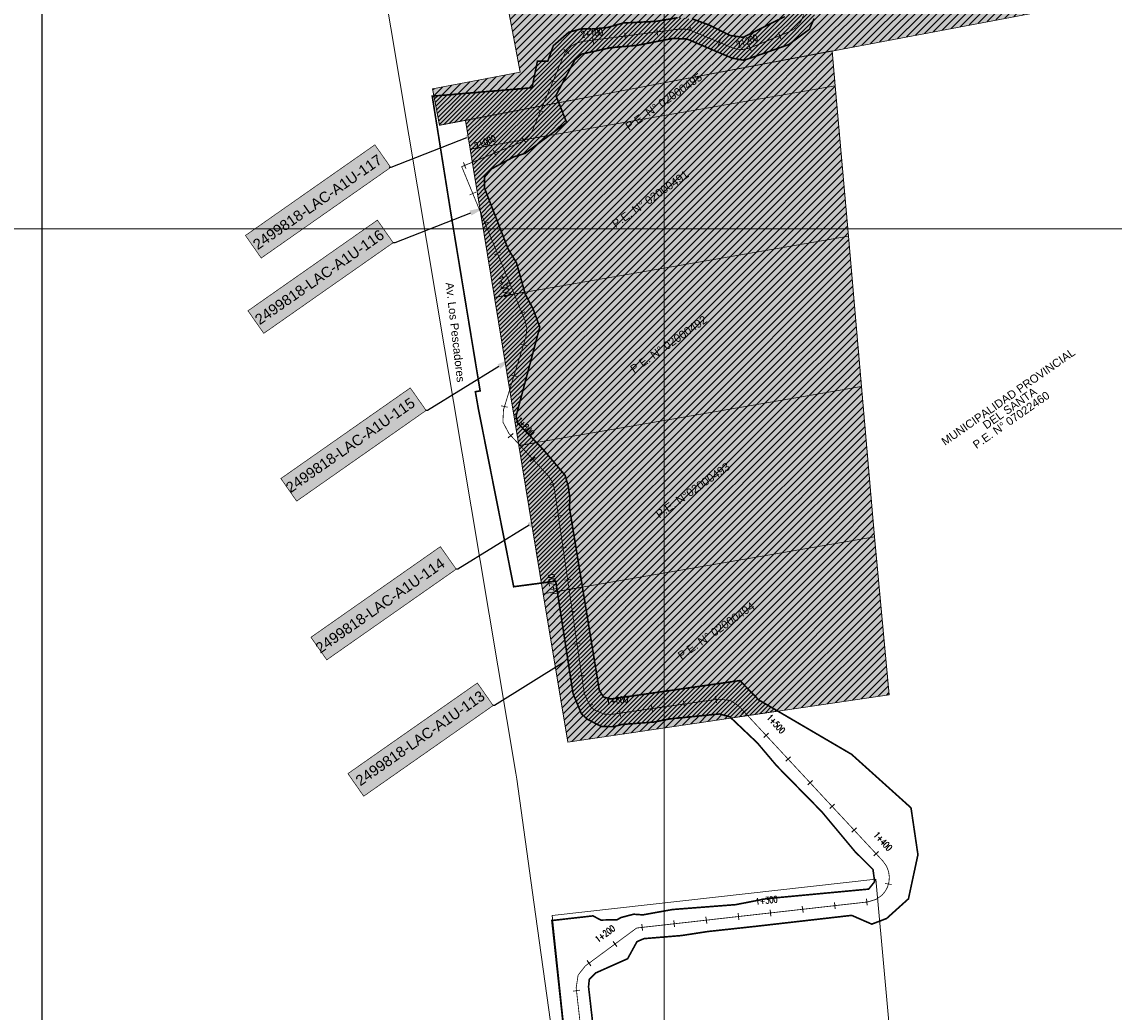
# Model space of a CAD drawing. Header units: millimetres. Extents: x 0 to 796729, y 0 to 9016813.
# Tile 8 of 17: x 768102 to 768778, y 8991015 to 8991628. Entities that reach past the tile are written whole.
import ezdxf
from ezdxf import colors
from ezdxf.entities.mleader import LeaderData, LeaderLine
from ezdxf.enums import TextEntityAlignment as Align
from ezdxf.math import Vec2, Vec3

# ---------------------------------------------------------------- set-up
doc = ezdxf.new("R2010")
doc.units = ezdxf.units.MM
doc.linetypes.add('TRAZO_Y_PUNTO', pattern=[1, 0.5, -0.25, 0, -0.25])
for name, color, linetype in [('Codigo', 7, 'Continuous'), ('COORD', 7, 'Continuous'), ('Eje_Lacramarca', 24, 'TRAZO_Y_PUNTO'), ('Estacas', 7, 'Continuous'), ('GRILLA 3', 7, 'Continuous'), ('Leyenda', 7, 'Continuous'), ('Limite Constructivo', 230, 'Continuous'), ('N° de Partidas Electronicas', 7, 'Continuous'), ('Predios del Estado', 5, 'Continuous'), ('Predios Inscritos', 84, 'Continuous'), ('Progresiva', 7, 'Continuous'), ('Remanente', 5, 'Continuous'), ('SIN TASACION', 1, 'Continuous')]:
    doc.layers.add(name, color=color, linetype=linetype)
doc.layers.add('SOLIDO_PROP_PRIVADA', color=7, linetype='Continuous', true_color=0xcde7b6)
doc.styles.add('ROMANS', font='romans.shx', dxfattribs={"width": 0.75, "bigfont": 'bigfont.shx'})
doc.styles.get("Standard").update_dxf_attribs({"font": 'arial.ttf'})
doc.dimstyles.get("Standard").update_dxf_attribs({"dimtxt": 0.18, "dimasz": 0.18, "dimexe": 0.18, "dimexo": 0.0625, "dimgap": 0.09, "dimtad": 0, "dimtih": 1, "dimtoh": 1, "dimdec": 4, "dimzin": 0, "dimdsep": 46, "dimtxsty": 'Standard', "dimcen": 0.09, "dimadec": 0, "dimazin": 0, "dimtfac": 1, "dimtdec": 4, "dimtofl": 0, "dimtmove": 0, "dimatfit": 3, "dimfxl": 1, "dimtolj": 1, "dimtzin": 0, "dimarcsym": 0})
picture_1 = doc.add_image_def('image1.ecw', size_in_pixel=(287180, 487828))

# ---------------------------------------------------------------- blocks, each defined once
blk = doc.blocks.new('*D9')
at = {"layer": 'COORD', "color": 0, "lineweight": -2, "transparency": 16777216}
blk.add_line((769500, 8991153.5), (769500, 8991178.08), dxfattribs=at)
at = {"layer": 'Defpoints', "color": 0, "transparency": 16777216}
for p in [(769500, 8991154.43), (769500, 8991153.43), (0, 725.58)]:
    blk.add_point(p, dxfattribs=at)
at = {"layer": 'COORD', "color": 0, "transparency": 16777216, "insert": (769496.45, 8991166.76), "char_height": 5, "attachment_point": 5, "rotation": 90}
blk.add_mtext('\\A1;769500', dxfattribs=at)
blk = doc.blocks.new('*D13')
at = {"layer": 'COORD', "color": 0, "lineweight": -2, "transparency": 16777216}
blk.add_line((768305.31, 8992000), (768333.82, 8992000), dxfattribs=at)
at = {"layer": 'Defpoints', "color": 0, "transparency": 16777216}
for p in [(768305.25, 8992000), (768306.25, 8992000), (632.31, 0)]:
    blk.add_point(p, dxfattribs=at)
at = {"layer": 'COORD', "color": 0, "transparency": 16777216, "insert": (768320.53, 8991996.45), "char_height": 5, "attachment_point": 5}
blk.add_mtext('\\A1;8992000', dxfattribs=at)

msp = doc.modelspace()

# ---------------------------------------------------------------- hatches: boundary and pattern name
at = {"layer": 'Codigo', "linetype": 'Continuous', "lineweight": 13, "ltscale": 0.1, "true_color": 0xffffff}
h = msp.add_hatch(color=7, dxfattribs=at)
h.dxf.hatch_style = 1
h.paths.add_polyline_path([(768330.67, 8991538.12), (768320.89, 8991552.09), (768240.79, 8991495.98), (768250.57, 8991482.01)])
h = msp.add_hatch(color=7, dxfattribs=at)
h.dxf.hatch_style = 1
h.paths.add_polyline_path([(768332.24, 8991491.51), (768322.46, 8991505.48), (768242.36, 8991449.37), (768252.14, 8991435.41)])
h = msp.add_hatch(color=7, dxfattribs=at)
h.dxf.hatch_style = 1
h.paths.add_polyline_path([(768352.59, 8991387.68), (768342.81, 8991401.64), (768262.71, 8991345.54), (768272.49, 8991331.57)])
h = msp.add_hatch(color=7, dxfattribs=at)
h.dxf.hatch_style = 1
h.paths.add_polyline_path([(768371.22, 8991289.43), (768361.43, 8991303.4), (768281.33, 8991247.29), (768291.12, 8991233.33)])
h = msp.add_hatch(color=7, dxfattribs=at)
h.dxf.hatch_style = 1
h.paths.add_polyline_path([(768394.09, 8991205.05), (768384.31, 8991219.01), (768304.21, 8991162.91), (768313.99, 8991148.94)])
at = {"layer": 'Remanente', "true_color": 0x7aafdf}
h = msp.add_hatch(dxfattribs=at)
h.set_pattern_fill('ANSI31', color=143)
h.paths.add_polyline_path([(768752.52, 8991746.23), (768583.49, 8991713.52), (768593.73, 8991638.69), (768592.72, 8991630.19), (768589.8, 8991623.63), (768577, 8991614.13), (768549.31, 8991604.41), (768541.82, 8991605.79), (768513.83, 8991617.65), (768504.98, 8991617.91), (768483.2, 8991613.65), (768466.6, 8991612.18), (768448.93, 8991608.25), (768444.68, 8991604.74), (768432.9, 8991582.63), (768434.69, 8991578.16), (768772.13, 8991642.09)])
h = msp.add_hatch(dxfattribs=at)
h.set_pattern_fill('ANSI31', color=143)
h.paths.add_polyline_path([(768571.57, 8991680.36), (768570.57, 8991700.48), (768568.95, 8991710.7), (768395.75, 8991677.18), (768410.84, 8991597.04), (768356.63, 8991586.84), (768357.49, 8991582.28), (768418.16, 8991587.42), (768421.44, 8991603.8), (768427.85, 8991603.82), (768431.32, 8991613.44), (768440.81, 8991621.75), (768448.63, 8991623.9), (768455.21, 8991623.78), (768464.83, 8991624.69), (768474.57, 8991627.49), (768494.82, 8991628.5), (768508.3, 8991630.78), (768517.51, 8991629.95), (768527.47, 8991626.36), (768540.7, 8991619.77), (768548.71, 8991618.63), (768574.58, 8991631.46), (768577.34, 8991635.18)])
h = msp.add_hatch(dxfattribs=at)
h.set_pattern_fill('ANSI31', color=143)
h.paths.add_polyline_path([(768605.79, 8991588.5), (768603.88, 8991610.21), (768434.69, 8991578.16), (768439.58, 8991565.91), (768428.84, 8991557.92)])
h = msp.add_hatch(dxfattribs=at)
h.set_pattern_fill('ANSI31', color=143)
h.paths.add_polyline_path([(768605.79, 8991588.5), (768428.84, 8991557.92), (768413.9, 8991546.82), (768406.75, 8991544.61), (768393.07, 8991537.21), (768388.71, 8991532.02), (768388.78, 8991525.2), (768403.29, 8991487.77), (768408.54, 8991479.06), (768413.59, 8991460.91), (768613.94, 8991495.46)])
h = msp.add_hatch(dxfattribs=at)
h.set_pattern_fill('ANSI31', color=143)
h.paths.add_polyline_path([(768613.94, 8991495.46), (768413.59, 8991460.91), (768413.96, 8991459.57), (768418.69, 8991450.78), (768422.93, 8991439.27), (768408.24, 8991384.07), (768409.3, 8991379.91), (768420.94, 8991367.8), (768622.1, 8991402.41)])
h = msp.add_hatch(dxfattribs=at)
h.set_pattern_fill('ANSI31', color=143)
h.paths.add_polyline_path([(768622.1, 8991402.41), (768420.94, 8991367.8), (768425.06, 8991363.51), (768438.62, 8991347.51), (768440.63, 8991340.49), (768441.56, 8991333.38), (768441.25, 8991327.71), (768449.34, 8991278.31), (768630.11, 8991309.36)])
h = msp.add_hatch(dxfattribs=at)
h.set_pattern_fill('ANSI31', color=143)
h.paths.add_polyline_path([(768630.11, 8991309.36), (768449.34, 8991278.31), (768459.76, 8991214.6), (768462.29, 8991210.35), (768467.06, 8991209.13), (768546.76, 8991220.5), (768558.42, 8991208.51), (768570.21, 8991201.59), (768639.04, 8991211.76)])
h = msp.add_hatch(dxfattribs=at)
h.set_pattern_fill('ANSI31', color=143)
h.paths.add_polyline_path([(768432.79, 8991282.03), (768424, 8991280.87), (768425.11, 8991274.15), (768433.77, 8991275.64)])
h = msp.add_hatch(dxfattribs=at)
h.set_pattern_fill('ANSI31', color=143)
h.paths.add_polyline_path([(768452.13, 8991196.68), (768448.65, 8991200.05), (768443.52, 8991212.42), (768433.77, 8991275.64), (768425.11, 8991274.15), (768440.2, 8991182.39), (768541.31, 8991197.32), (768540.53, 8991198.06), (768534.11, 8991199.84), (768503.44, 8991196.79), (768493.59, 8991194.83), (768473.71, 8991193.33), (768468.68, 8991191.95), (768461.12, 8991192.04)])
at = {"layer": 'SIN TASACION'}
h = msp.add_hatch(dxfattribs=at)
h.set_pattern_fill('ANSI31', color=1, scale=0.6000010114)
h.paths.add_polyline_path([(768357.49, 8991582.28), (768418.16, 8991587.42), (768421.44, 8991603.8), (768427.85, 8991603.82), (768431.32, 8991613.44), (768440.81, 8991621.75), (768448.63, 8991623.9), (768455.21, 8991623.78), (768464.83, 8991624.69), (768474.57, 8991627.49), (768494.82, 8991628.5), (768508.3, 8991630.78), (768517.51, 8991629.95), (768527.47, 8991626.36), (768540.7, 8991619.77), (768548.71, 8991618.63), (768574.58, 8991631.46), (768577.34, 8991635.18), (768571.57, 8991680.36), (768570.57, 8991700.48), (768569.02, 8991710.23), (768568.96, 8991710.71), (768583.49, 8991713.52), (768593.73, 8991638.69), (768592.72, 8991630.19), (768589.8, 8991623.63), (768577, 8991614.13), (768549.31, 8991604.41), (768541.82, 8991605.79), (768513.83, 8991617.65), (768504.98, 8991617.91), (768483.2, 8991613.65), (768466.6, 8991612.18), (768448.93, 8991608.25), (768444.68, 8991604.74), (768432.9, 8991582.63), (768434.69, 8991578.16), (768360.9, 8991564.18), (768357.49, 8991582.28)])
h = msp.add_hatch(dxfattribs=at)
h.set_pattern_fill('ANSI31', color=1, scale=0.6000010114)
h.paths.add_polyline_path([(768434.69, 8991578.16), (768439.58, 8991565.91), (768428.84, 8991557.92), (768379.84, 8991549.46), (768376.91, 8991567.22), (768376.91, 8991567.22)])
h = msp.add_hatch(dxfattribs=at)
h.set_pattern_fill('ANSI31', color=1, scale=0.6000010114)
h.paths.add_polyline_path([(768428.84, 8991557.92), (768413.9, 8991546.82), (768406.75, 8991544.61), (768393.07, 8991537.21), (768388.71, 8991532.02), (768388.78, 8991525.2), (768403.29, 8991487.77), (768408.54, 8991479.06), (768413.59, 8991460.91), (768394.93, 8991457.69), (768379.84, 8991549.46)])
h = msp.add_hatch(dxfattribs=at)
h.set_pattern_fill('ANSI31', color=1, scale=0.6000010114)
h.paths.add_polyline_path([(768420.94, 8991367.8), (768410.02, 8991365.92), (768394.93, 8991457.69), (768413.59, 8991460.91), (768413.96, 8991459.57), (768418.69, 8991450.78), (768422.93, 8991439.27), (768408.24, 8991384.07), (768409.3, 8991379.91)])
h = msp.add_hatch(dxfattribs=at)
h.set_pattern_fill('ANSI31', color=1, scale=0.6000010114)
h.paths.add_polyline_path([(768420.94, 8991367.8), (768425.06, 8991363.51), (768438.62, 8991347.51), (768440.63, 8991340.49), (768441.56, 8991333.38), (768441.25, 8991327.71), (768449.34, 8991278.31), (768433.77, 8991275.64), (768432.79, 8991282.03), (768424, 8991280.87), (768410.02, 8991365.92)])
h = msp.add_hatch(dxfattribs=at)
h.set_pattern_fill('ANSI31', color=1, scale=0.6000010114)
h.paths.add_polyline_path([(768570.21, 8991201.59), (768541.31, 8991197.32), (768540.53, 8991198.06), (768534.11, 8991199.84), (768503.44, 8991196.79), (768493.59, 8991194.83), (768473.71, 8991193.33), (768468.68, 8991191.95), (768461.12, 8991192.04), (768452.13, 8991196.68), (768448.65, 8991200.05), (768443.52, 8991212.42), (768433.77, 8991275.64), (768449.34, 8991278.31), (768459.76, 8991214.6), (768462.29, 8991210.35), (768467.06, 8991209.13), (768546.76, 8991220.5), (768558.42, 8991208.51)])
at = {"layer": 'SOLIDO_PROP_PRIVADA', "transparency": 33554556}
h = msp.add_hatch(color=256, dxfattribs=at)
h.dxf.hatch_style = 1
h.paths.add_polyline_path([(769011.64, 8992163.83), (769080.85, 8992098.76), (769041.47, 8992056.87), (768994.11, 8992101.39), (768954.73, 8992059.49), (768932.87, 8992080.04)])
h.paths.add_polyline_path([(768730.68, 8992140.93), (768677.11, 8992081.54), (768593.56, 8992156.88), (768647.14, 8992216.28)])
h.paths.add_polyline_path([(768593.56, 8992156.88), (768625.11, 8992128.42), (768571.54, 8992069.01), (768549.18, 8992089.02), (768541.56, 8992203.76)])
h.paths.add_polyline_path([(768677.11, 8992081.54), (768623.52, 8992022.13), (768571.54, 8992069.01), (768625.11, 8992128.42)])
h.paths.add_polyline_path([(768503.48, 8992200.34), (768512.99, 8992000.56), (768313.22, 8991991.05), (768308.46, 8992090.94), (768408.35, 8992095.7), (768403.6, 8992195.58)])
h.paths.add_polyline_path([(768772.13, 8991642.09), (768360.9, 8991564.18), (768356.63, 8991586.84), (768410.84, 8991597.04), (768395.75, 8991677.18), (768752.52, 8991746.23)])
h.paths.add_polyline_path([(768376.91, 8991567.22), (768603.88, 8991610.21), (768605.79, 8991588.5), (768379.84, 8991549.46), (768376.91, 8991567.22)])
h.paths.add_polyline_path([(768605.79, 8991588.5), (768613.94, 8991495.46), (768394.93, 8991457.69), (768379.84, 8991549.46)])
h.paths.add_polyline_path([(768410.02, 8991365.92), (768394.93, 8991457.69), (768613.94, 8991495.46), (768622.1, 8991402.41)])
h.paths.add_polyline_path([(768425.11, 8991274.15), (768410.02, 8991365.92), (768622.1, 8991402.41), (768630.11, 8991309.36)])
h.paths.add_polyline_path([(768440.2, 8991182.39), (768425.11, 8991274.15), (768630.11, 8991309.36), (768639.04, 8991211.76)])
h.paths.add_polyline_path([(768707.43, 8990612.67), (768692.22, 8990703.51), (768590.76, 8990692.96), (768617.76, 8990626.21), (768509.06, 8990581.04), (768510.67, 8990570.67)])
h.paths.add_polyline_path([(768590.76, 8990692.96), (768493.29, 8990682.83), (768509.06, 8990581.04), (768617.76, 8990626.21)])
h.paths.add_polyline_path([(769109.23, 8991289.15), (768970.25, 8991148.13), (768956.73, 8991161.48), (768971.79, 8991223.89), (768995.09, 8991287.31), (769032.31, 8991364.96)])
h.paths.add_polyline_path([(769001.13, 8991117.33), (769039.46, 8991080.72), (768979.8, 8991018.78), (768941.47, 8991055.39)])

# ---------------------------------------------------------------- linework, layer by layer
at = {"layer": 'Codigo', "color": 250, "lineweight": 13, "const_width": 0.417}
for points in [[(768240.79, 8991495.98), (768320.89, 8991552.09), (768330.67, 8991538.12), (768250.57, 8991482.01)], [(768242.36, 8991449.37), (768322.46, 8991505.48), (768332.24, 8991491.51), (768252.14, 8991435.41)], [(768262.71, 8991345.54), (768342.81, 8991401.64), (768352.59, 8991387.68), (768272.49, 8991331.57)], [(768281.33, 8991247.29), (768361.43, 8991303.4), (768371.22, 8991289.43), (768291.12, 8991233.33)], [(768304.21, 8991162.91), (768384.31, 8991219.01), (768394.09, 8991205.05), (768313.99, 8991148.94)]]:
    msp.add_lwpolyline(points, close=True, dxfattribs=at)
at = {"layer": 'Eje_Lacramarca', "linetype": 'TRAZO_Y_PUNTO', "lineweight": 13, "ltscale": 20, "const_width": 0.5, "flags": 128}
msp.add_lwpolyline([(768590.4, 8990285.71), (768588.21, 8990292.88), (768587.49, 8990295.28), (768586.76, 8990297.67), (768584.58, 8990304.84), (768581.67, 8990314.41), (768578.77, 8990323.98), (768575.86, 8990333.55), (768572.95, 8990343.12), (768570.04, 8990352.68), (768567.14, 8990362.25), (768564.23, 8990371.82), (768561.32, 8990381.39), (768558.85, 8990389.53), (768558.41, 8990390.96), (768557.46, 8990394.09), (768557.43, 8990394.2), (768557.18, 8990395.12), (768556.86, 8990397.04), (768556.79, 8990399.36), (768556.81, 8990399.62), (768556.83, 8990399.95), (768556.91, 8990400.74), (768557.2, 8990404.03), (768557.79, 8990410.7), (768558.68, 8990420.66), (768559.57, 8990430.62), (768560.45, 8990440.58), (768561.34, 8990450.54), (768562.23, 8990460.5), (768563.11, 8990470.46), (768564, 8990480.42), (768564.89, 8990490.39), (768565.78, 8990500.35), (768566.66, 8990510.31), (768567.11, 8990515.29), (768567.55, 8990520.27), (768568.44, 8990530.23), (768569.32, 8990540.19), (768570.21, 8990550.15), (768571.1, 8990560.11), (768571.72, 8990567.08), (768572.27, 8990573.24), (768572.77, 8990578.88), (768572.8, 8990579.21), (768575.04, 8990579.56), (768578.35, 8990580.08), (768578.45, 8990580.1), (768578.63, 8990580.13), (768579.51, 8990580.26), (768579.83, 8990580.32), (768580.09, 8990580.36), (768580.23, 8990580.38), (768581.42, 8990580.57), (768581.42, 8990580.57), (768581.6, 8990580.59), (768581.95, 8990580.65), (768582.39, 8990580.72), (768582.49, 8990580.74), (768582.69, 8990580.77), (768583.31, 8990580.86), (768583.45, 8990580.89), (768583.45, 8990580.89), (768583.49, 8990580.89), (768583.49, 8990580.89), (768583.55, 8990580.9), (768583.61, 8990580.91), (768583.71, 8990580.93), (768583.76, 8990580.94), (768583.8, 8990580.94), (768583.82, 8990580.95), (768583.84, 8990580.95), (768583.86, 8990580.95), (768583.87, 8990580.95), (768583.88, 8990580.96), (768583.91, 8990580.96), (768583.91, 8990580.96), (768584.04, 8990580.98), (768584.06, 8990580.98), (768584.12, 8990580.99), (768584.18, 8990581), (768584.26, 8990581.01), (768584.32, 8990581.02), (768584.48, 8990581.05), (768588.43, 8990581.67), (768593.37, 8990582.45), (768603.25, 8990584.01), (768608.19, 8990584.79), (768613.13, 8990585.57), (768615.76, 8990585.99), (768617.39, 8990586.24), (768618.99, 8990586.5), (768623, 8990587.13), (768632.88, 8990588.69), (768642.76, 8990590.25), (768652.64, 8990591.81), (768662.52, 8990593.37), (768672.39, 8990594.92), (768682.27, 8990596.48), (768692.15, 8990598.04), (768702.03, 8990599.6), (768708.56, 8990600.63), (768711.9, 8990601.16), (768714.38, 8990601.55), (768716.1, 8990601.93), (768717.66, 8990602.45), (768718.79, 8990602.96), (768719.97, 8990603.62), (768721.2, 8990604.46), (768721.93, 8990605.05), (768723.13, 8990606.22), (768724.03, 8990607.28), (768725.64, 8990609.87), (768726.66, 8990612.63), (768727.09, 8990618.09), (768726.62, 8990622.55), (768725.58, 8990632.5), (768724.55, 8990642.45), (768723.51, 8990652.39), (768722.47, 8990662.34), (768721.43, 8990672.28), (768720.4, 8990682.23), (768719.36, 8990692.18), (768718.34, 8990701.9), (768718.32, 8990702.12), (768714.06, 8990710.97), (768712.79, 8990712.12), (768705.27, 8990715.34), (768701.63, 8990715.38), (768695.31, 8990714.69), (768685.37, 8990713.6), (768675.43, 8990712.51), (768665.49, 8990711.42), (768655.55, 8990710.33), (768645.61, 8990709.25), (768640.64, 8990708.7), (768635.67, 8990708.16), (768625.73, 8990707.07), (768615.79, 8990705.98), (768605.85, 8990704.89), (768595.91, 8990703.8), (768585.97, 8990702.71), (768576.03, 8990701.62), (768566.09, 8990700.53), (768556.15, 8990699.44), (768546.21, 8990698.35), (768536.27, 8990697.26), (768526.63, 8990696.2), (768526.63, 8990696.2), (768526.33, 8990696.17), (768522.68, 8990696.31), (768522.67, 8990696.31), (768522.67, 8990696.31), (768518.88, 8990697.44), (768516.72, 8990698.4), (768507.59, 8990702.48), (768506.92, 8990702.77), (768501.11, 8990707.34), (768500.09, 8990708.83), (768498.15, 8990714.11), (768497.43, 8990718.39), (768495.78, 8990728.25), (768494.13, 8990738.12), (768492.48, 8990747.98), (768490.83, 8990757.84), (768489.18, 8990767.71), (768489.04, 8990768.58), (768487.99, 8990774.81), (768487.91, 8990775.32), (768491.67, 8990779.95), (768492.21, 8990780.62), (768492.79, 8990781.33), (768494.91, 8990783.95), (768498.06, 8990787.83), (768498.39, 8990788.23), (768499.92, 8990790.12), (768499.92, 8990790.12), (768501.95, 8990792.62), (768502.28, 8990793.03), (768502.28, 8990793.03), (768508.25, 8990800.39), (768514.55, 8990808.15), (768520.85, 8990815.92), (768527.15, 8990823.68), (768533.32, 8990831.28), (768533.45, 8990831.45), (768536.7, 8990840.48), (768536.7, 8990840.71), (768533.74, 8990849.83), (768533.59, 8990850.03), (768527.65, 8990858.07), (768521.71, 8990866.12), (768519.36, 8990869.3), (768516.61, 8990872.15), (768514.91, 8990873.33), (768513.22, 8990874.19), (768505.79, 8990877.43), (768496.62, 8990881.42), (768487.46, 8990885.42), (768478.29, 8990889.41), (768469.12, 8990893.41), (768468.54, 8990893.66), (768462.4, 8990898.55), (768461.61, 8990899.74), (768459.54, 8990905.84), (768459.14, 8990909.32), (768458.02, 8990919.26), (768456.89, 8990929.2), (768455.77, 8990939.13), (768454.64, 8990949.07), (768453.52, 8990959.01), (768452.39, 8990968.94), (768451.27, 8990978.88), (768450.14, 8990988.81), (768449.02, 8990998.75), (768447.89, 8991008.69), (768446.77, 8991018.62), (768445.65, 8991028.56), (768445.45, 8991030.28), (768446.62, 8991038.04), (768446.75, 8991038.34), (768451.09, 8991043.86), (768451.09, 8991043.86), (768451.5, 8991044.17), (768452.53, 8991044.93), (768452.53, 8991044.93), (768453.43, 8991045.6), (768461.48, 8991051.54), (768461.87, 8991051.83), (768465.89, 8991054.8), (768469.91, 8991057.77), (768473.93, 8991060.74), (768477.95, 8991063.71), (768479.06, 8991064.53), (768482.52, 8991067.09), (768482.87, 8991067.34), (768484.88, 8991067.57), (768484.97, 8991067.58), (768485, 8991067.59), (768485.38, 8991067.63), (768485.47, 8991067.64), (768485.77, 8991067.67), (768485.96, 8991067.69), (768486.06, 8991067.71), (768486.09, 8991067.71), (768486.13, 8991067.71), (768486.2, 8991067.72), (768486.21, 8991067.72), (768486.8, 8991067.79), (768486.98, 8991067.81), (768486.99, 8991067.81), (768487.12, 8991067.83), (768487.57, 8991067.88), (768496.19, 8991068.85), (768506.12, 8991069.97), (768516.06, 8991071.09), (768526, 8991072.21), (768535.93, 8991073.34), (768545.87, 8991074.46), (768555.81, 8991075.58), (768565.74, 8991076.7), (768575.68, 8991077.82), (768585.62, 8991078.95), (768595.56, 8991080.07), (768605.49, 8991081.19), (768615.43, 8991082.31), (768625.37, 8991083.43), (768625.79, 8991083.48), (768631.01, 8991085.06), (768634.35, 8991087.39), (768635.12, 8991088.15), (768636.37, 8991089.67), (768637.01, 8991090.64), (768637.95, 8991092.43), (768638.29, 8991093.27), (768639.03, 8991096.03), (768639.23, 8991099.01), (768638.75, 8991102.37), (768637.43, 8991105.72), (768635.19, 8991108.85), (768632.58, 8991111.66), (768631.01, 8991113.35), (768629.74, 8991114.71), (768626.36, 8991118.34), (768624.2, 8991120.67), (768617.39, 8991128), (768610.59, 8991135.32), (768603.78, 8991142.65), (768596.97, 8991149.97), (768590.17, 8991157.3), (768583.36, 8991164.62), (768576.55, 8991171.95), (768569.74, 8991179.28), (768562.94, 8991186.6), (768561.98, 8991187.63), (768556.13, 8991193.93), (768549.32, 8991201.25), (768546.5, 8991204.29), (768541.8, 8991207.71), (768540.46, 8991208.26), (768533.26, 8991208.98), (768532.02, 8991208.8), (768522.12, 8991207.39), (768512.23, 8991205.98), (768502.33, 8991204.56), (768492.43, 8991203.15), (768482.53, 8991201.74), (768472.63, 8991200.33), (768467.62, 8991199.61), (768462.7, 8991199.72), (768456.4, 8991202.48), (768454.15, 8991204.55), (768450.49, 8991212.42), (768450.31, 8991213.6), (768448.87, 8991223.5), (768447.42, 8991233.39), (768445.98, 8991243.29), (768444.53, 8991253.18), (768443.09, 8991263.08), (768441.65, 8991272.97), (768440.2, 8991282.87), (768438.76, 8991292.76), (768437.31, 8991302.66), (768435.87, 8991312.55), (768434.42, 8991322.45), (768432.98, 8991332.34), (768431.98, 8991339.18), (768431.23, 8991342.17), (768430.65, 8991343.54), (768428.09, 8991347.31), (768425.4, 8991350.19), (768418.6, 8991357.52), (768411.79, 8991364.84), (768404.98, 8991372.17), (768403.87, 8991373.37), (768400.2, 8991380.3), (768400.11, 8991380.72), (768400.49, 8991388.14), (768401.22, 8991390.52), (768404.16, 8991400.08), (768407.1, 8991409.64), (768410.04, 8991419.2), (768412.98, 8991428.76), (768414.32, 8991433.1), (768414.97, 8991438.25), (768414.96, 8991438.49), (768413.85, 8991443.32), (768411.94, 8991447.96), (768408.13, 8991457.21), (768404.32, 8991466.45), (768400.51, 8991475.7), (768396.7, 8991484.95), (768392.9, 8991494.19), (768389.09, 8991503.44), (768385.28, 8991512.69), (768381.47, 8991521.93), (768381.34, 8991522.26), (768379.03, 8991527.85), (768376.12, 8991534.93), (768374.62, 8991538.58), (768380.23, 8991540.9), (768386.76, 8991543.58), (768390.94, 8991545.31), (768394.95, 8991546.96), (768404.2, 8991550.77), (768410.07, 8991553.19), (768410.42, 8991553.33), (768410.84, 8991553.51), (768413.29, 8991554.89), (768414.51, 8991555.83), (768415.34, 8991556.6), (768416.36, 8991557.73), (768417.83, 8991559.86), (768418.64, 8991561.51), (768419.16, 8991562.78), (768419.42, 8991563.39), (768423.01, 8991572.01), (768426.86, 8991581.24), (768430.7, 8991590.47), (768434.55, 8991599.7), (768437.54, 8991606.88), (768438.54, 8991608.86), (768442.33, 8991613.1), (768446.06, 8991615.18), (768449.6, 8991616.08), (768455.88, 8991616.88), (768465.8, 8991618.16), (768475.72, 8991619.43), (768485.64, 8991620.7), (768495.56, 8991621.97), (768500.52, 8991622.6), (768505.48, 8991623.24), (768509.07, 8991623.7), (768513.02, 8991623.69), (768515.38, 8991623.18), (768516.83, 8991622.66), (768524.64, 8991619.4), (768533.87, 8991615.56), (768539.95, 8991613.03), (768541.82, 8991612.24), (768543.12, 8991611.77), (768543.56, 8991611.64), (768546.1, 8991611.16), (768547.62, 8991611.08), (768548.76, 8991611.12), (768552.94, 8991612.03), (768553, 8991612.05), (768553.42, 8991612.22), (768553.77, 8991612.36), (768562.19, 8991615.83), (768571.43, 8991619.64), (768577.17, 8991622), (768580.46, 8991623.87), (768584.51, 8991628.41), (768586, 8991631.98), (768586.42, 8991637.96), (768585.92, 8991641.89), (768584.63, 8991651.81), (768583.35, 8991661.72), (768582.06, 8991671.64), (768580.78, 8991681.56), (768579.49, 8991691.48), (768578.21, 8991701.39), (768576.92, 8991711.31), (768575.64, 8991721.23), (768574.35, 8991731.14), (768573.07, 8991741.06), (768571.78, 8991750.98), (768570.49, 8991760.89), (768569.21, 8991770.81), (768567.92, 8991780.73), (768566.94, 8991788.33), (768566.46, 8991790.61), (768565.92, 8991792.16), (768563.95, 8991795.59), (768561.28, 8991799.08), (768555.21, 8991807.03), (768551.26, 8991812.19), (768549.48, 8991815.19), (768549.29, 8991815.62), (768548.28, 8991819.45), (768547.56, 8991824.96), (768546.28, 8991834.88), (768544.99, 8991844.8), (768543.71, 8991854.71), (768542.42, 8991864.63), (768541.14, 8991874.55), (768539.85, 8991884.47), (768538.57, 8991894.38), (768537.28, 8991904.3), (768536, 8991914.22), (768534.71, 8991924.13), (768533.43, 8991934.05), (768532.14, 8991943.97), (768530.86, 8991953.89), (768530.21, 8991958.84), (768529.57, 8991963.8), (768528.93, 8991968.76), (768528.29, 8991973.72), (768527, 8991983.64), (768526.36, 8991988.6), (768526.07, 8991990.83), (768525.81, 8991992.8), (768525.72, 8991993.55), (768525.56, 8991994.75), (768524.43, 8992003.47), (768523.15, 8992013.39), (768521.86, 8992023.31), (768520.58, 8992033.22), (768519.89, 8992038.54), (768519.78, 8992042.68), (768519.83, 8992043.17), (768521.65, 8992049.69), (768523.25, 8992052.45), (768525.9, 8992055.57), (768529.18, 8992058.11), (768530.66, 8992059.03), (768532.23, 8992060), (768536.67, 8992062.75), (768539.16, 8992064.3), (768542.15, 8992066.16), (768547.66, 8992069.57), (768556.15, 8992074.84), (768564.65, 8992080.12), (768570.67, 8992083.85), (768574.92, 8992086.49), (768579.17, 8992089.12), (768583.42, 8992091.76), (768585.65, 8992093.14), (768585.65, 8992093.14), (768585.67, 8992093.15), (768585.67, 8992093.16), (768587.66, 8992094.39), (768591.91, 8992097.03), (768596.16, 8992099.66), (768600.41, 8992102.3), (768600.67, 8992102.46), (768607.14, 8992106.48), (768615.64, 8992111.75), (768624.14, 8992117.02), (768632.63, 8992122.29), (768639.22, 8992126.38), (768641.21, 8992127.42), (768648.71, 8992128.58), (768651, 8992128.17), (768657.58, 8992124.55), (768659.34, 8992122.9), (768663.99, 8992118.53), (768666.63, 8992116.06), (768673.92, 8992109.21), (768675.62, 8992107.62), (768678.47, 8992105.51), (768678.47, 8992105.51), (768682.28, 8992103.98), (768682.49, 8992103.92), (768684.48, 8992103.59), (768684.5, 8992103.59), (768686.52, 8992103.53), (768692.06, 8992104.79), (768693.97, 8992105.79), (768700.64, 8992109.93), (768706.06, 8992113.29), (768709.13, 8992115.2), (768717.63, 8992120.47), (768726.13, 8992125.74), (768734.63, 8992131.01), (768743.12, 8992136.28), (768751.62, 8992141.56), (768760.12, 8992146.83), (768768.62, 8992152.1), (768777.11, 8992157.37), (768785.61, 8992162.64), (768785.74, 8992162.73), (768785.74, 8992162.73), (768785.74, 8992162.73), (768795.03, 8992165.69), (768798.27, 8992165.63), (768798.27, 8992165.63), (768804.75, 8992163.85), (768809.97, 8992160.31), (768809.97, 8992160.31), (768809.97, 8992160.31), (768809.97, 8992160.31), (768812.65, 8992157.81), (768819.94, 8992150.96), (768827.08, 8992144.25), (768827.23, 8992144.12), (768828.48, 8992142.94), (768829.66, 8992141.83), (768834.52, 8992137.27), (768834.6, 8992137.2), (768836.02, 8992135.87), (768837.69, 8992134.3), (768841.81, 8992130.43), (768849.1, 8992123.59), (768856.39, 8992116.74), (768863.69, 8992109.9), (768870.98, 8992103.06), (768878.27, 8992096.21), (768885.56, 8992089.37), (768886.93, 8992088.09), (768892.85, 8992082.53), (768900.14, 8992075.68), (768905.61, 8992070.55), (768905.91, 8992070.27), (768905.96, 8992070.22), (768906.03, 8992070.16), (768906.5, 8992069.71), (768906.57, 8992069.65), (768906.6, 8992069.62), (768906.63, 8992069.59), (768906.67, 8992069.56), (768906.67, 8992069.55), (768906.88, 8992069.36), (768906.88, 8992069.36), (768906.92, 8992069.32), (768906.94, 8992069.31), (768906.97, 8992069.28), (768907.03, 8992069.22), (768907.47, 8992068.8), (768907.53, 8992068.75), (768907.57, 8992068.71), (768908.57, 8992067.77), (768908.69, 8992067.66), (768908.83, 8992067.53), (768909.41, 8992066.99), (768909.43, 8992066.97), (768909.43, 8992066.97), (768909.52, 8992066.88), (768909.61, 8992066.8), (768909.64, 8992066.77), (768909.71, 8992066.71), (768910.07, 8992066.37), (768910.12, 8992066.32), (768910.2, 8992066.25), (768910.22, 8992066.23), (768910.7, 8992065.77), (768910.74, 8992065.74), (768910.77, 8992065.71), (768910.78, 8992065.7), (768910.98, 8992065.51), (768911.04, 8992065.46), (768911.04, 8992065.45), (768911.04, 8992065.45), (768911.09, 8992065.41), (768911.16, 8992065.35), (768911.23, 8992065.28), (768911.26, 8992065.25), (768911.28, 8992065.23), (768911.32, 8992065.19), (768911.36, 8992065.16), (768911.36, 8992065.16), (768911.99, 8992064.57), (768911.99, 8992064.57), (768912.09, 8992064.6), (768912.36, 8992064.68), (768912.37, 8992064.68), (768912.38, 8992064.69), (768912.94, 8992064.85), (768912.94, 8992064.85), (768912.95, 8992064.86), (768913.37, 8992064.98), (768913.52, 8992065.03), (768913.61, 8992065.06), (768913.73, 8992065.09), (768913.83, 8992065.12), (768913.85, 8992065.13), (768916.55, 8992065.95), (768920.36, 8992067.1), (768922.04, 8992067.6), (768922.57, 8992067.77), (768923.63, 8992068.08), (768923.63, 8992068.09), (768925.16, 8992068.55), (768934.73, 8992071.44), (768942.39, 8992073.75), (768944.26, 8992074.46), (768945.99, 8992075.38), (768949.05, 8992077.89), (768951.83, 8992080.85), (768958.68, 8992088.14), (768965.52, 8992095.44), (768972.36, 8992102.73), (768979.21, 8992110.02), (768986.05, 8992117.31), (768992.9, 8992124.6), (768999.74, 8992131.89), (769003.16, 8992135.54), (769006.58, 8992139.18), (769013.43, 8992146.48), (769014.71, 8992147.84)], dxfattribs=at)
at = {"layer": 'Estacas', "lineweight": 13}
for points in [[(768495.3, 8991623.95), (768495.81, 8991619.98)], [(768516.23, 8991625), (768514.93, 8991621.21)], [(768455.63, 8991618.87), (768456.14, 8991614.9)], [(768475.47, 8991621.41), (768475.97, 8991617.44)], [(768534.71, 8991617.37), (768533.41, 8991613.59)], [(768570.74, 8991621.52), (768572.13, 8991617.77)], [(768440.95, 8991608.56), (768437.87, 8991611.11)], [(768552.24, 8991613.91), (768553.64, 8991610.16)], [(768433.04, 8991590.78), (768429.39, 8991592.42)], [(768425.31, 8991572.33), (768421.66, 8991573.97)], [(768414.53, 8991553.33), (768412.08, 8991556.49)], [(768395.71, 8991545.11), (768394.19, 8991548.81)], [(768377.22, 8991537.5), (768375.69, 8991541.2)], [(768383.32, 8991522.69), (768379.62, 8991521.17)], [(768390.94, 8991504.2), (768387.24, 8991502.68)], [(768398.55, 8991485.71), (768394.86, 8991484.18)], [(768406.17, 8991467.21), (768402.47, 8991465.69)], [(768413.69, 8991448.68), (768409.99, 8991447.16)], [(768414.79, 8991427.87), (768410.88, 8991428.71)], [(768408.91, 8991408.75), (768405, 8991409.6)], [(768403.03, 8991389.64), (768399.12, 8991390.48)], [(768406.37, 8991373.46), (768403.44, 8991370.74)], [(768419.98, 8991358.81), (768417.05, 8991356.08)], [(768433.1, 8991342.87), (768429.34, 8991341.51)], [(768436.29, 8991322.72), (768432.34, 8991322.14)], [(768439.24, 8991302.94), (768435.28, 8991302.36)], [(768442.18, 8991283.16), (768438.22, 8991282.58)], [(768445.07, 8991263.37), (768441.11, 8991262.79)], [(768447.96, 8991243.58), (768444, 8991243)], [(768450.85, 8991223.78), (768446.89, 8991223.21)], [(768532.31, 8991206.82), (768531.74, 8991210.78)], [(768455.77, 8991205.78), (768452.32, 8991203.76)], [(768492.71, 8991201.17), (768492.14, 8991205.13)], [(768512.51, 8991204), (768511.94, 8991207.96)], [(768547.86, 8991199.89), (768550.79, 8991202.61)], [(768472.91, 8991198.35), (768472.34, 8991202.31)], [(768561.47, 8991185.24), (768564.4, 8991187.96)], [(768575.09, 8991170.59), (768578.02, 8991173.31)], [(768588.7, 8991155.94), (768591.63, 8991158.66)], [(768602.32, 8991141.29), (768605.25, 8991144.01)], [(768615.93, 8991126.63), (768618.86, 8991129.36)], [(768629.54, 8991111.98), (768632.47, 8991114.71)], [(768640.57, 8991094.2), (768636.61, 8991094.8)], [(768585.84, 8991076.96), (768585.39, 8991080.93)], [(768605.72, 8991079.2), (768605.27, 8991083.18)], [(768625.59, 8991081.45), (768625.14, 8991085.42)], [(768526.22, 8991070.23), (768525.77, 8991074.2)], [(768546.1, 8991072.47), (768545.65, 8991076.45)], [(768565.97, 8991074.72), (768565.52, 8991078.69)], [(768486.47, 8991065.74), (768486.03, 8991069.71)], [(768506.35, 8991067.98), (768505.9, 8991071.96)], [(768470.71, 8991055.88), (768468.33, 8991059.09)], [(768454.62, 8991043.99), (768452.24, 8991047.21)], [(768447.63, 8991028.79), (768443.66, 8991028.34)]]:
    msp.add_lwpolyline(points, dxfattribs=at)
at = {"layer": 'GRILLA 3', "color": 8, "lineweight": 13}
for p, q in [((768500, 8990453.23), (768500, 8992136.37)), ((767713.03, 8991500), (769655.41, 8991500))]:
    msp.add_line(p, q, dxfattribs=at)
at = {"layer": 'Limite Constructivo', "linetype": 'Continuous', "ltscale": 10, "const_width": 1, "flags": 128}
for points in [[(768452.09, 8990872.2), (768430.43, 8991071.99), (768455.83, 8991074.86), (768460.75, 8991072.26), (768470.84, 8991072.48), (768473.12, 8991073.83), (768481.01, 8991075.89), (768486.72, 8991075.49), (768505.06, 8991078.8), (768544.14, 8991081.81), (768563.25, 8991085.52), (768626.44, 8991091.43), (768630.13, 8991096.06), (768629.12, 8991103.57), (768617.88, 8991114.79), (768597.53, 8991139.21), (768569.46, 8991167.82), (768557.61, 8991181.86), (768540.53, 8991198.06), (768534.11, 8991199.84), (768503.44, 8991196.79), (768493.59, 8991194.83), (768473.71, 8991193.33), (768468.68, 8991191.95), (768461.12, 8991192.04), (768452.13, 8991196.68), (768448.65, 8991200.05), (768443.52, 8991212.42), (768432.79, 8991282.03), (768406.77, 8991278.59), (768384.94, 8991388.65), (768383.07, 8991399.28), (768386.02, 8991399.81), (768367.85, 8991510.15), (768356.38, 8991582.19), (768418.16, 8991587.42), (768421.44, 8991603.8), (768427.85, 8991603.82), (768431.32, 8991613.44), (768440.81, 8991621.75), (768448.63, 8991623.9), (768455.21, 8991623.78), (768464.83, 8991624.69), (768474.57, 8991627.49), (768494.82, 8991628.5), (768508.3, 8991630.78)], [(768592.72, 8991630.19), (768589.8, 8991623.63), (768577, 8991614.13), (768549.31, 8991604.41), (768541.82, 8991605.79), (768513.83, 8991617.65), (768504.98, 8991617.91), (768483.2, 8991613.65), (768466.6, 8991612.18), (768448.93, 8991608.25), (768444.68, 8991604.74), (768432.9, 8991582.63), (768439.58, 8991565.91), (768413.9, 8991546.82), (768406.75, 8991544.61), (768393.07, 8991537.21), (768388.71, 8991532.02), (768388.78, 8991525.2), (768403.29, 8991487.77), (768408.54, 8991479.06), (768413.96, 8991459.57), (768418.69, 8991450.78), (768422.93, 8991439.27), (768408.24, 8991384.07), (768409.3, 8991379.91), (768425.06, 8991363.51), (768438.62, 8991347.51), (768440.63, 8991340.49), (768441.56, 8991333.38), (768441.25, 8991327.71), (768459.76, 8991214.6), (768462.29, 8991210.35), (768467.06, 8991209.13), (768546.76, 8991220.5), (768558.42, 8991208.51), (768615.85, 8991174.86), (768652.64, 8991141.73), (768656.92, 8991112.73), (768651.06, 8991085.43), (768637.56, 8991073.26), (768628.38, 8991069.75), (768615.92, 8991075.17), (768556.53, 8991068.39), (768526.84, 8991065.17), (768510.57, 8991062.68), (768487.37, 8991060.77), (768483.07, 8991058.9), (768477.28, 8991048.35), (768457.59, 8991039.57), (768453.56, 8991035.49), (768453.1, 8991031.04), (768458.97, 8990979.89)], [(768517.51, 8991629.95), (768527.47, 8991626.36), (768540.7, 8991619.77), (768548.71, 8991618.63), (768574.58, 8991631.46)]]:
    msp.add_lwpolyline(points, dxfattribs=at)
at = {"layer": 'Predios del Estado', "lineweight": 13}
msp.add_lwpolyline([(768464.01, 8990761.88), (768419.25, 8991083.33), (768408.65, 8991159.41), (768408.02, 8991163.17), (768308.71, 8991756.23), (768291.31, 8991951.59), (768286.59, 8992004.56), (768279.85, 8992001.89), (768084.63, 8991924.74), (768009.92, 8991895.22), (767961.45, 8992017.88), (767777.03, 8991949.28), (767590.62, 8992350.73), (767819.28, 8992460.9), (767711.86, 8992683.58)], dxfattribs=at)
at = {"layer": 'Predios del Estado', "lineweight": 13, "elevation": 1.66}
msp.add_lwpolyline([(768454.15, 8990852.24), (768430.62, 8991075), (768630.85, 8991097.6), (768647.9, 8990909.88)], close=True, dxfattribs=at)
at = {"layer": 'Predios Inscritos', "color": 64, "lineweight": 13}
for points, elevation in [([(768772.13, 8991642.09), (768360.9, 8991564.18), (768356.63, 8991586.84), (768410.84, 8991597.04), (768395.75, 8991677.18), (768752.52, 8991746.23)], 20.67), ([(768376.91, 8991567.22), (768603.88, 8991610.21), (768605.79, 8991588.5), (768379.84, 8991549.46), (768376.91, 8991567.22)], 20.54), ([(768605.79, 8991588.5), (768613.94, 8991495.46), (768394.93, 8991457.69), (768379.84, 8991549.46)], 20.54), ([(768410.02, 8991365.92), (768394.93, 8991457.69), (768613.94, 8991495.46), (768622.1, 8991402.41)], 20.54), ([(768425.11, 8991274.15), (768410.02, 8991365.92), (768622.1, 8991402.41), (768630.11, 8991309.36)], 20.54), ([(768440.2, 8991182.39), (768425.11, 8991274.15), (768630.11, 8991309.36), (768639.04, 8991211.76)], 20.54)]:
    msp.add_lwpolyline(points, close=True, dxfattribs=dict(at, elevation=elevation))
at = {"layer": 'SIN TASACION', "color": 1, "const_width": 0.5}
for points in [[(768592.72, 8991630.19), (768589.8, 8991623.63), (768577, 8991614.13), (768549.31, 8991604.41), (768541.82, 8991605.79), (768513.83, 8991617.65), (768504.98, 8991617.91), (768483.2, 8991613.65), (768466.6, 8991612.18), (768448.93, 8991608.25), (768444.68, 8991604.74), (768432.9, 8991582.63), (768434.69, 8991578.16), (768360.9, 8991564.18), (768357.49, 8991582.28), (768357.49, 8991582.28), (768418.16, 8991587.42), (768421.44, 8991603.8), (768427.85, 8991603.82), (768431.32, 8991613.44), (768440.81, 8991621.75), (768448.63, 8991623.9), (768455.21, 8991623.78), (768464.83, 8991624.69), (768474.57, 8991627.49), (768494.82, 8991628.5)], [(768517.51, 8991629.95), (768527.47, 8991626.36), (768540.7, 8991619.77), (768548.71, 8991618.63), (768574.58, 8991631.46)], [(768434.69, 8991578.16), (768439.58, 8991565.91), (768428.84, 8991557.92), (768379.84, 8991549.46), (768376.91, 8991567.22), (768376.91, 8991567.22), (768434.69, 8991578.16)], [(768428.84, 8991557.92), (768413.9, 8991546.82), (768406.75, 8991544.61), (768393.07, 8991537.21), (768388.71, 8991532.02), (768388.78, 8991525.2), (768403.29, 8991487.77), (768408.54, 8991479.06), (768413.59, 8991460.91), (768394.93, 8991457.69), (768379.84, 8991549.46), (768428.84, 8991557.92)], [(768420.94, 8991367.8), (768410.02, 8991365.92), (768394.93, 8991457.69), (768413.59, 8991460.91), (768413.96, 8991459.57), (768418.69, 8991450.78), (768422.93, 8991439.27), (768408.24, 8991384.07), (768409.3, 8991379.91), (768420.94, 8991367.8)], [(768420.94, 8991367.8), (768425.06, 8991363.51), (768438.62, 8991347.51), (768440.63, 8991340.49), (768441.56, 8991333.38), (768441.25, 8991327.71), (768449.34, 8991278.31), (768433.77, 8991275.64), (768432.79, 8991282.03), (768424, 8991280.87), (768410.02, 8991365.92), (768420.94, 8991367.8)], [(768570.21, 8991201.59), (768541.31, 8991197.32), (768540.53, 8991198.06), (768534.11, 8991199.84), (768503.44, 8991196.79), (768493.59, 8991194.83), (768473.71, 8991193.33), (768468.68, 8991191.95), (768461.12, 8991192.04), (768452.13, 8991196.68), (768448.65, 8991200.05), (768443.52, 8991212.42), (768433.77, 8991275.64), (768449.34, 8991278.31), (768459.76, 8991214.6), (768462.29, 8991210.35), (768467.06, 8991209.13), (768546.76, 8991220.5), (768558.42, 8991208.51), (768570.21, 8991201.59)]]:
    msp.add_lwpolyline(points, dxfattribs=at)

# ---------------------------------------------------------------- texts
at = {"layer": 'N° de Partidas Electronicas', "color": 0, "lineweight": 13}
for s, rotation, p in [('P.E. N° 02000495 ', 35, (768500.43, 8991579.35)), ('P.E. N° 02000491', 35, (768491.3, 8991518.58)), ('Av. Los Pescadores', 276.49033, (768370.68, 8991436.08)), ('P.E. N° 02000492', 35, (768502.64, 8991428.69)), ('MUNICIPALIDAD PROVINCIAL', 35, (768712.78, 8991396.16)), ('P.E. N° 07022460', 35, (768714.62, 8991381.82)), ('DEL SANTA', 35, (768713.74, 8991389.06)), ('P.E. N°02000493', 35, (768517.59, 8991338.25)), ('P.E. N° 02000494', 35, (768532.06, 8991251.37))]:
    msp.add_text(s, height=5, rotation=rotation, dxfattribs=at).set_placement(p, align=Align.MIDDLE_CENTER)
for s, p in [('2499818-LAC-A1U-117', (768285.36, 8991516.68)), ('2499818-LAC-A1U-116', (768286.57, 8991470.25)), ('2499818-LAC-A1U-115', (768305.69, 8991366.24)), ('2499818-LAC-A1U-114', (768324.12, 8991266.95)), ('2499818-LAC-A1U-113', (768348.88, 8991184.85))]:
    msp.add_text(s, height=6.5, rotation=35, dxfattribs=at).set_placement(p, align=Align.MIDDLE)
at = {"layer": 'Progresiva', "lineweight": 13, "style": 'ROMANS', "width": 0.75}
for s, rotation, p in [('2+100', 7.30219, (768448.72, 8991618.24)), ('2+200', 20.42819, (768545.51, 8991612.07)), ('2+000', 22.38303, (768383.49, 8991549.39)), ('1+900', 292.38303, (768396.31, 8991470.03)), ('1+800', 312.89887, (768407.84, 8991381.29)), ('1+700', 98.30653, (768433.87, 8991273.22)), ('1+600', 8.11963, (768464.33, 8991205.29)), ('1+500', 312.89887, (768563.01, 8991197.32)), ('1+400', 312.89887, (768629.18, 8991124.61)), ('1+300', 6.44187, (768556.74, 8991081.75)), ('1+200', 36.45808, (768459.02, 8991058.11))]:
    msp.add_text(s, height=4, rotation=rotation, dxfattribs=at).set_placement(p)

# ---------------------------------------------------------------- dimensions: what is measured, and where the dimension line sits
at = {"layer": 'COORD'}
for feature_location, offset, dtype, origin, override, picture, middle in [((768305.25, 8992000), (1, 0), 0, (632.31, 0), {"dimtxt": 5, "dimgap": 1, "dimtad": 4, "dimdec": 0}, '*D13', (768320.53, 8991996.45)), ((769500, 8991153.43, 28.41), (0, 1), 1, (0, 725.58, 28.41), {"dimtxt": 5, "dimgap": 1, "dimtad": 1, "dimdec": 0}, '*D9', (769496.45, 8991166.76, 28.41))]:
    dim = msp.add_ordinate_dim(feature_location=feature_location, offset=offset, dtype=dtype, origin=origin, dimstyle='Standard', override=override, dxfattribs=at)
    dim.commit()
    dim.dimension.update_dxf_attribs({"geometry": picture, "text_midpoint": middle})

# ---------------------------------------------------------------- pictures from other files: only their frames are drawn
at = {"layer": 'Leyenda'}
image = msp.add_image(picture_1, insert=(768115.02, 8989659.61), size_in_units=(12167.61, 20668.93), dxfattribs=at)
image.dxf.flags = 7

# ---------------------------------------------------------------- leaders
at = {"layer": 'Codigo', "color": 7, "lineweight": 13}
ml = msp.add_multileader_mtext('Standard', dxfattribs=at)
ml.set_content('', color=7)
ml.set_leader_properties()
ml.build(insert=Vec2(0, 0))
ml.multileader.update_dxf_attribs({"text_right_attachment_type": 6, "dogleg_length": 0.36, "arrow_head_size": 10})
ctx = ml.context
ctx.base_point, ctx.char_height, ctx.arrow_head_size, ctx.landing_gap_size, ctx.plane_origin, ctx.plane_x_axis, ctx.plane_y_axis = Vec3(768329.77, 8991538.12), 0.45, 10, 0.225, Vec3(768380.01, 8991397.28), Vec3(-1, 0), Vec3(0, -1)
ctx.right_attachment, ctx.text_align_type = 6, 2
notes = []
notes.append((ctx, [(0, (1, 1, 0), (768330.67, 8991538.12), (-1, 0), 0.9, [(0, [(768386.91, 8991560.12)], 0, [])])]))
ctx.mtext.insert, ctx.mtext.text_direction, ctx.mtext.rotation, ctx.mtext.alignment, ctx.mtext.flow_direction = Vec3(768329.55, 8991537.9), Vec3(-1, 0), 3.141593, 3, 5
ml = msp.add_multileader_mtext('Standard', dxfattribs=at)
ml.set_content('', color=7)
ml.set_leader_properties()
ml.build(insert=Vec2(0, 0))
ml.multileader.update_dxf_attribs({"text_right_attachment_type": 6, "dogleg_length": 0.36, "arrow_head_size": 10})
ctx = ml.context
ctx.base_point, ctx.char_height, ctx.arrow_head_size, ctx.landing_gap_size, ctx.plane_origin, ctx.plane_x_axis, ctx.plane_y_axis = Vec3(768332.24, 8991491.51), 0.45, 10, 0.225, Vec3(768382.48, 8991350.67), Vec3(-1, 0), Vec3(0, -1)
ctx.right_attachment, ctx.text_align_type = 6, 2
notes.append((ctx, [(0, (1, 1, 0), (768333.14, 8991491.51), (-1, 0), 0.9, [(0, [(768389.38, 8991513.52)], 0, [])])]))
ctx.mtext.insert, ctx.mtext.text_direction, ctx.mtext.rotation, ctx.mtext.alignment, ctx.mtext.flow_direction = Vec3(768332.01, 8991491.29), Vec3(-1, 0), 3.141593, 3, 5
ml = msp.add_multileader_mtext('Standard', dxfattribs=at)
ml.set_content('', color=7)
ml.set_leader_properties()
ml.build(insert=Vec2(0, 0))
ml.multileader.update_dxf_attribs({"text_right_attachment_type": 6, "dogleg_length": 0.36, "arrow_head_size": 10})
ctx = ml.context
ctx.base_point, ctx.char_height, ctx.arrow_head_size, ctx.landing_gap_size, ctx.plane_origin, ctx.plane_x_axis, ctx.plane_y_axis = Vec3(768352.59, 8991387.68), 0.45, 10, 0.225, Vec3(768402.83, 8991246.83), Vec3(-1, 0), Vec3(0, -1)
ctx.right_attachment, ctx.text_align_type = 6, 2
notes.append((ctx, [(0, (1, 1, 0), (768353.49, 8991387.68), (-1, 0), 0.9, [(0, [(768406.16, 8991420.11)], 0, [])])]))
ctx.mtext.insert, ctx.mtext.text_direction, ctx.mtext.rotation, ctx.mtext.alignment, ctx.mtext.flow_direction = Vec3(768352.37, 8991387.45), Vec3(-1, 0), 3.141593, 3, 5
ml = msp.add_multileader_mtext('Standard', dxfattribs=at)
ml.set_content('', color=7)
ml.set_leader_properties()
ml.build(insert=Vec2(0, 0))
ml.multileader.update_dxf_attribs({"text_right_attachment_type": 6, "dogleg_length": 0.36, "arrow_head_size": 10})
ctx = ml.context
ctx.base_point, ctx.char_height, ctx.arrow_head_size, ctx.landing_gap_size, ctx.plane_origin, ctx.plane_x_axis, ctx.plane_y_axis = Vec3(768371.22, 8991289.43), 0.45, 10, 0.225, Vec3(768421.46, 8991148.59), Vec3(-1, 0), Vec3(0, -1)
ctx.right_attachment, ctx.text_align_type = 6, 2
notes.append((ctx, [(0, (1, 1, 0), (768372.12, 8991289.43), (-1, 0), 0.9, [(0, [(768424.78, 8991321.87)], 0, [])])]))
ctx.mtext.insert, ctx.mtext.text_direction, ctx.mtext.rotation, ctx.mtext.alignment, ctx.mtext.flow_direction = Vec3(768370.99, 8991289.21), Vec3(-1, 0), 3.141593, 3, 5
ml = msp.add_multileader_mtext('Standard', dxfattribs=at)
ml.set_content('', color=7)
ml.set_leader_properties()
ml.build(insert=Vec2(0, 0))
ml.multileader.update_dxf_attribs({"text_right_attachment_type": 6, "dogleg_length": 0.36, "arrow_head_size": 10})
ctx = ml.context
ctx.base_point, ctx.char_height, ctx.arrow_head_size, ctx.landing_gap_size, ctx.plane_origin, ctx.plane_x_axis, ctx.plane_y_axis = Vec3(768394.09, 8991205.05), 0.45, 10, 0.225, Vec3(768459.94, 8991043.66), Vec3(-1, 0), Vec3(0, -1)
ctx.right_attachment, ctx.text_align_type = 6, 2
notes.append((ctx, [(0, (1, 1, 0), (768394.99, 8991205.05), (-1, 0), 0.9, [(0, [(768446.61, 8991237.42)], 0, [])])]))
ctx.mtext.insert, ctx.mtext.text_direction, ctx.mtext.rotation, ctx.mtext.alignment, ctx.mtext.flow_direction = Vec3(768393.86, 8991204.82), Vec3(-1, 0), 3.141593, 3, 5
for ctx, leaders in notes:
    for number, flags, end, landing, length, lines in leaders:
        leader = LeaderData()
        leader.index, (leader.has_last_leader_line, leader.has_dogleg_vector, leader.attachment_direction) = number, flags
        leader.last_leader_point, leader.dogleg_vector, leader.dogleg_length = Vec3(end), Vec3(landing), length
        for number, points, colour, breaks in lines:
            line = LeaderLine()
            line.index, line.vertices, line.color, line.breaks = number, Vec3.list(points), colors.encode_raw_color(colour), breaks
            leader.lines.append(line)
        ctx.leaders.append(leader)

doc.saveas('drawing.dxf')
